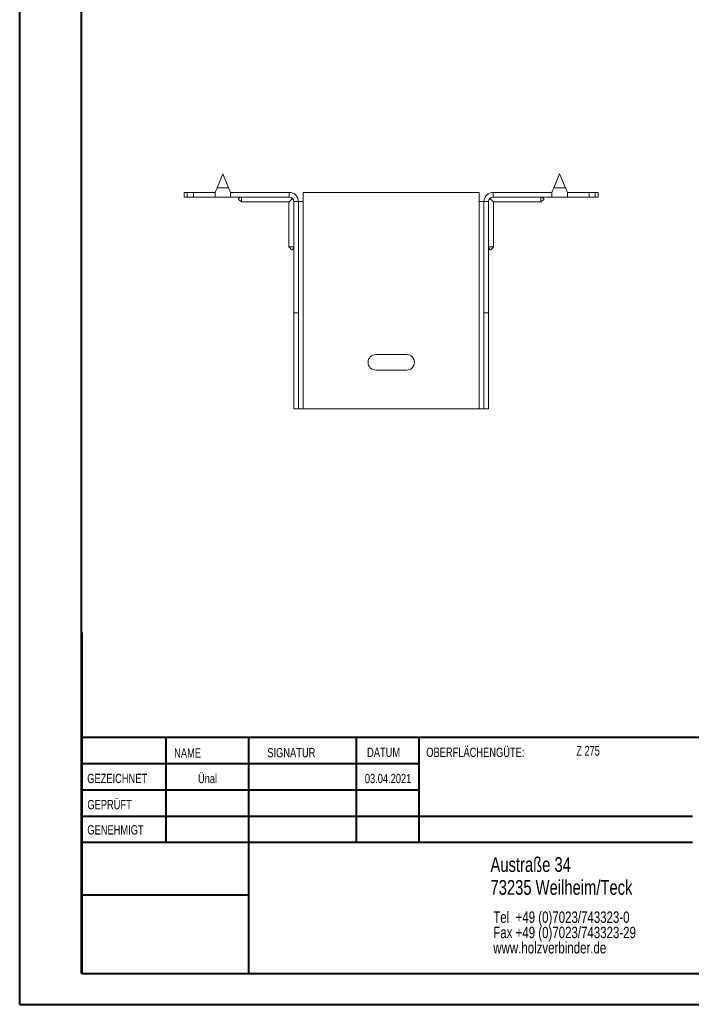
# Model space of a CAD drawing. Header units: millimetres. Extents: x 0 to 210, y 0 to 297.
# Tile 1 of 7: x 0 to 109, y 0 to 160. Entities that reach past the tile are written whole.
import ezdxf

# ---------------------------------------------------------------- set-up
doc = ezdxf.new("R2010")
doc.units = ezdxf.units.MM
doc.styles.add('SLDTEXTSTYLE0', font='TXT', dxfattribs={"width": 0.75})
doc.styles.add('SLDTEXTSTYLE2', font='TXT', dxfattribs={"width": 0.7})

# ---------------------------------------------------------------- blocks, each defined once
blk = doc.blocks.new('SW_NOTE_0')
at = {"color": 0, "linetype": 'Continuous', "lineweight": 0, "char_height": 1.8521, "attachment_point": 1, "style": 'SLDTEXTSTYLE0'}
for s, insert in [('Tel  +49 (0)7023/743323-0', (0, 2.39)), ('Fax +49 (0)7023/743323-29', (0, -0.08)), ('www.holzverbinder.de', (0, -2.55))]:
    blk.add_mtext(s, dxfattribs=dict(at, insert=insert))

msp = doc.modelspace()

# ---------------------------------------------------------------- linework, layer by layer
at = {"color": 7, "linetype": 'Continuous', "lineweight": 40}
for p, q in [((0.08, 0.21), (0.08, 297.21)), ((10.08, 5.21), (10.08, 292.21)), ((10.11, 60.37), (10.11, 5.12)), ((205.08, 43.37), (10.11, 43.37)), ((23.71, 43.37), (23.71, 26.37)), ((37.1, 43.37), (37.1, 5.12)), ((54.51, 43.37), (54.51, 26.37)), ((64.71, 26.37), (64.71, 43.37)), ((64.71, 39.1), (10.11, 39.1)), ((64.71, 34.87), (10.11, 34.87)), ((108.91, 30.62), (10.11, 30.62)), ((108.91, 26.37), (10.11, 26.37)), ((37.1, 17.87), (10.11, 17.87)), ((10.11, 13.71), (10.08, 13.71)), ((10.11, 9.46), (10.08, 9.46)), ((10.08, 5.21), (205.08, 5.21)), ((0.08, 0.21), (210.08, 0.21))]:
    msp.add_line(p, q, dxfattribs=at)
at = {"color": 7, "linetype": 'Continuous', "lineweight": 15}
for p, q in [((32.94, 134.59), (32.01, 132.34)), ((33.88, 132.34), (32.94, 134.59)), ((87.44, 134.59), (86.51, 132.34)), ((88.38, 132.34), (87.44, 134.59)), ((32.01, 132.34), (33.88, 132.34)), ((86.51, 132.34), (88.38, 132.34)), ((26.69, 131.59), (26.69, 130.84)), ((26.69, 131.59), (27.19, 131.59)), ((27.19, 130.84), (26.69, 130.84)), ((27.19, 131.59), (27.19, 130.84)), ((27.19, 131.59), (28.19, 131.59)), ((28.19, 130.84), (27.19, 130.84)), ((28.19, 130.84), (28.19, 131.59)), ((31.69, 131.59), (28.19, 131.59)), ((31.69, 130.84), (28.19, 130.84)), ((31.69, 131.59), (31.69, 130.84)), ((31.69, 130.84), (34.19, 130.84)), ((34.19, 130.84), (34.19, 131.59)), ((43.69, 131.59), (34.19, 131.59)), ((43.69, 130.84), (34.19, 130.84)), ((43.69, 130.84), (43.69, 131.59)), ((45.94, 130.09), (45.94, 131.59)), ((74.44, 131.59), (45.94, 131.59)), ((74.44, 131.59), (74.44, 130.09)), ((76.69, 130.84), (76.69, 131.59)), ((76.69, 131.59), (86.19, 131.59)), ((76.69, 130.84), (86.19, 130.84)), ((86.19, 131.59), (86.19, 130.84)), ((86.19, 130.84), (88.69, 130.84)), ((88.69, 130.84), (88.69, 131.59)), ((88.69, 131.59), (92.19, 131.59)), ((88.69, 130.84), (92.19, 130.84)), ((92.19, 130.84), (92.19, 131.59)), ((92.19, 131.59), (93.19, 131.59)), ((93.19, 130.84), (92.19, 130.84)), ((93.19, 130.84), (93.19, 131.59)), ((93.19, 131.59), (93.69, 131.59)), ((93.69, 130.84), (93.19, 130.84)), ((93.69, 130.84), (93.69, 131.59)), ((35.99, 130.04), (43.64, 130.04)), ((43.64, 130.04), (43.64, 122.77)), ((44.44, 130.09), (45.19, 130.09)), ((44.44, 112.09), (44.44, 130.09)), ((45.19, 112.09), (45.19, 130.09)), ((45.19, 130.09), (45.94, 130.09)), ((45.94, 96.59), (45.94, 130.09)), ((74.44, 130.09), (74.44, 96.59)), ((74.44, 130.09), (75.19, 130.09)), ((75.94, 130.09), (75.19, 130.09)), ((75.19, 112.09), (75.19, 130.09)), ((75.94, 112.09), (75.94, 130.09)), ((76.74, 130.04), (84.39, 130.04)), ((76.74, 122.77), (76.74, 130.04)), ((45.19, 112.09), (44.44, 112.09)), ((44.44, 96.59), (44.44, 112.09)), ((45.19, 96.59), (45.19, 112.09)), ((75.19, 112.09), (75.94, 112.09)), ((75.19, 96.59), (75.19, 112.09)), ((75.94, 96.59), (75.94, 112.09)), ((62.69, 105.34), (57.69, 105.34)), ((57.69, 102.84), (62.69, 102.84)), ((45.19, 96.59), (44.44, 96.59)), ((45.19, 96.59), (45.94, 96.59)), ((45.94, 96.59), (74.44, 96.59)), ((74.44, 96.59), (75.19, 96.59)), ((75.19, 96.59), (75.94, 96.59))]:
    msp.add_line(p, q, dxfattribs=at)
at = {"color": 7, "linetype": 'Continuous', "lineweight": 0}
for p, q in [((64.71, 39.12), (10.11, 39.12)), ((23.71, 5.21), (23.71, 5.12)), ((54.51, 5.21), (54.51, 5.12))]:
    msp.add_line(p, q, dxfattribs=at)
at = {"color": 7, "linetype": 'Continuous', "lineweight": 15, "flags": 128}
for points in [[(32.01, 132.34), (31.9, 132.08), (31.79, 131.82), (31.69, 131.59)], [(34.19, 131.59), (34.1, 131.82), (33.99, 132.08), (33.88, 132.34)], [(86.51, 132.34), (86.4, 132.08), (86.29, 131.82), (86.19, 131.59)], [(88.69, 131.59), (88.6, 131.82), (88.49, 132.08), (88.38, 132.34)], [(43.64, 130.04), (43.66, 130.05), (43.71, 130.11), (43.8, 130.19), (43.92, 130.31), (44.06, 130.45), (44.22, 130.62)], [(76.16, 130.62), (76.33, 130.45), (76.47, 130.31), (76.59, 130.19), (76.67, 130.11), (76.73, 130.05), (76.74, 130.04)]]:
    msp.add_lwpolyline(points, dxfattribs=at)
at = {"color": 7, "linetype": 'Continuous', "lineweight": 15}
for centre, radius, start, end in [((43.69, 130.09), 1.5, 0, 90), ((43.69, 130.09), 0.75, 0, 90), ((76.69, 130.09), 1.5, 90, 180), ((76.69, 130.09), 0.75, 90, 180), ((57.69, 104.09), 1.25, 90, 270), ((62.69, 104.09), 1.25, 270, 90)]:
    msp.add_arc(centre, radius, start, end, dxfattribs=at)
for points, knots in [([(35.99, 130.84), (35.86, 130.79), (35.7, 130.74), (35.55, 130.63), (35.52, 130.59), (35.5, 130.56), (35.49, 130.53), (35.49, 130.51), (35.5, 130.47), (35.56, 130.38), (35.75, 130.25), (35.91, 130.11), (36, 130.03)], [0, 0, 0, 0, 0.312859, 0.368955, 0.414538, 0.434314, 0.452963, 0.471428, 0.490674, 0.534328, 0.71923, 1, 1, 1, 1]), ([(35.99, 130.84), (35.99, 130.76), (35.99, 130.56), (35.99, 130.3), (35.99, 130.11), (35.99, 130.02), (35.99, 130.04), (35.99, 130.04)], [0, 0, 0, 0, 0.176998, 0.437531, 0.69807, 0.958617, 1, 1, 1, 1]), ([(84.39, 130.03), (84.48, 130.11), (84.62, 130.23), (84.79, 130.35), (84.86, 130.43), (84.89, 130.47), (84.9, 130.51), (84.9, 130.53), (84.89, 130.56), (84.87, 130.59), (84.84, 130.63), (84.69, 130.74), (84.53, 130.79), (84.39, 130.84)], [0, 0, 0, 0, 0.2806253, 0.4128349, 0.4659467, 0.5095787, 0.5288145, 0.5472701, 0.5659096, 0.5856757, 0.6312348, 0.6873023, 1, 1, 1, 1]), ([(84.39, 130.84), (84.39, 130.76), (84.39, 130.56), (84.39, 130.3), (84.39, 130.11), (84.39, 130.02), (84.39, 130.04), (84.39, 130.04)], [0, 0, 0, 0, 0.176998, 0.437531, 0.69807, 0.958617, 1, 1, 1, 1]), ([(43.64, 122.78), (43.72, 122.68), (43.84, 122.54), (43.96, 122.37), (44.03, 122.3), (44.08, 122.28), (44.12, 122.27), (44.14, 122.27), (44.17, 122.28), (44.2, 122.29), (44.24, 122.33), (44.35, 122.48), (44.4, 122.64), (44.44, 122.77)], [0, 0, 0, 0, 0.280625, 0.412834, 0.465947, 0.509577, 0.528813, 0.547269, 0.56591, 0.585676, 0.631235, 0.687302, 1, 1, 1, 1]), ([(43.65, 122.77), (43.66, 122.77), (43.67, 122.77), (43.83, 122.77), (44.05, 122.77), (44.27, 122.77), (44.39, 122.77), (44.44, 122.77)], [0, 0, 0, 0, 0.217784, 0.478085, 0.738383, 0.867316, 1, 1, 1, 1]), ([(75.94, 122.77), (75.99, 122.64), (76.04, 122.48), (76.15, 122.33), (76.19, 122.29), (76.22, 122.28), (76.25, 122.27), (76.27, 122.27), (76.31, 122.28), (76.41, 122.34), (76.53, 122.53), (76.67, 122.68), (76.75, 122.78)], [0, 0, 0, 0, 0.312859, 0.368955, 0.414537, 0.434313, 0.452964, 0.471429, 0.490675, 0.534329, 0.71923, 1, 1, 1, 1]), ([(76.74, 122.77), (76.73, 122.77), (76.72, 122.77), (76.56, 122.77), (76.34, 122.77), (76.12, 122.77), (76, 122.77), (75.94, 122.77)], [0, 0, 0, 0, 0.217784, 0.478085, 0.738383, 0.867316, 1, 1, 1, 1])]:
    msp.add_open_spline(points, degree=3, knots=knots, dxfattribs=at)

# ---------------------------------------------------------------- block references
at = {"color": 7, "linetype": 'Continuous', "lineweight": 0}
msp.add_blockref('SW_NOTE_0', (76.7, 12.85), dxfattribs=at)

# ---------------------------------------------------------------- texts
for s, insert, char_height, attachment_point, style in [('NAME', (25.07, 41.62), 1.5, 1, 'SLDTEXTSTYLE0'), ('SIGNATUR', (40.14, 41.68), 1.5, 1, 'SLDTEXTSTYLE0'), ('DATUM', (56.28, 41.74), 1.5, 1, 'SLDTEXTSTYLE0'), ('OBERFLÄCHENGÜTE:', (65.86, 41.74), 1.5, 1, 'SLDTEXTSTYLE0'), ('Z 275', (90.14, 42.03), 1.587, 1, 'SLDTEXTSTYLE2'), ('GEZEICHNET', (11, 37.51), 1.5, 1, 'SLDTEXTSTYLE0'), ('Ünal', (30.47, 37.5), 1.499, 2, 'SLDTEXTSTYLE0'), ('03.04.2021', (59.68, 37.5), 1.499, 2, 'SLDTEXTSTYLE0'), ('GEPRÜFT', (11.03, 33.28), 1.5, 1, 'SLDTEXTSTYLE0'), ('GENEHMIGT', (11.02, 29.19), 1.5, 1, 'SLDTEXTSTYLE0'), ('Austraße 34', (76.25, 24.02), 2.3813, 1, 'SLDTEXTSTYLE0'), ('73235 Weilheim/Teck', (76.25, 20.32), 2.3813, 1, 'SLDTEXTSTYLE0')]:
    msp.add_mtext(s, dxfattribs=dict(at, insert=insert, char_height=char_height, attachment_point=attachment_point, style=style))

doc.saveas('drawing.dxf')
